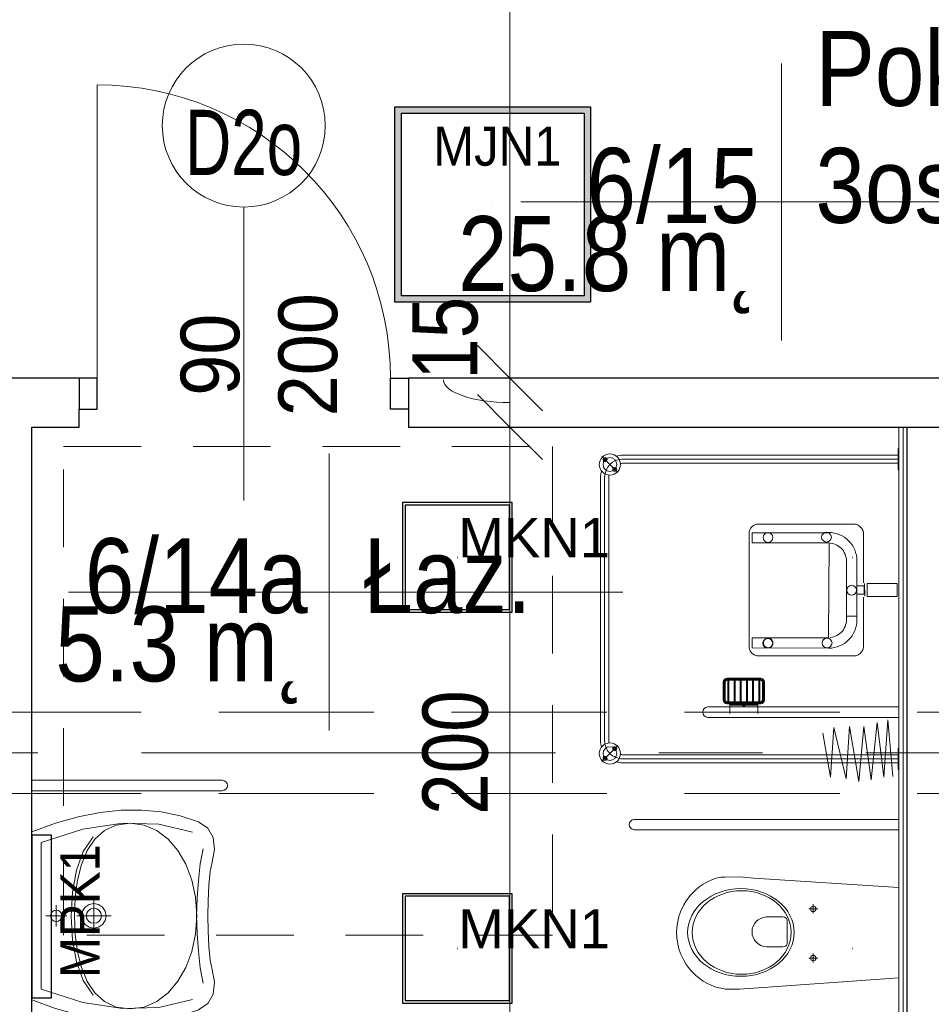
# Model space of a CAD drawing. Header units: centimetres. Extents: x -1631 to 21770, y -8842 to 3590.
# Tile 76 of 142: x -1044 to -765, y 2251 to 2553. Entities that reach past the tile are written whole.
import ezdxf

# ---------------------------------------------------------------- set-up
doc = ezdxf.new("R2010")
doc.units = ezdxf.units.CM
for name, pattern in [('Oś', [222.25, 127, -31.75, 31.75, -31.75]), ('Ponad', [39.688, 23.813, -15.875]), ('Ukryte', [71.438, 47.625, -23.813])]:
    doc.linetypes.add(name, pattern=pattern)
for name, color, linetype, lineweight in [('A-ANNO-DIMS', 211, 'Continuous', 13), ('A-ANNO-DIMS-100', 211, 'Continuous', 13), ('A-ANNO-NOTE', 131, 'Continuous', 9), ('A-AREA-IDEN', 2, 'Continuous', 13), ('A-DETL-GENF', 92, 'Continuous', 9), ('A-DETL-HDLN', 90, 'Ukryte', 9), ('A-DETL-MEDM', 33, 'Continuous', 13), ('A-DOOR', 31, 'Continuous', 13), ('A-FLOR-OVHD', 1, 'Ponad', 9), ('A-WALL', 113, 'Continuous', 13), ('A-WALL-FNSH', 113, 'Continuous', 13), ('P-SANR-FIXT', 6, 'Continuous', 9), ('S-GRID', 1, 'Continuous', 13)]:
    doc.layers.add(name, color=color, linetype=linetype, lineweight=lineweight)
doc.layers.add('E_oprawy', color=12, linetype='Continuous')
doc.styles.add('Arial', font='arial.ttf', dxfattribs={"width": 0.9, "height": 18})
doc.styles.add('Arial Narrow_5', font='ARIALN.TTF', dxfattribs={"height": 20})
doc.styles.add('Arial_1', font='arial.ttf', dxfattribs={"width": 0.7, "height": 20})
doc.styles.add('Arial_11', font='arial.ttf', dxfattribs={"width": 0.85, "height": 23})
doc.dimstyles.new('Diagonal_1_100__0__wewnętrzne', dxfattribs={"dimscale": 30.48, "dimtxt": 20.468619, "dimasz": 0.656168, "dimexe": 0.164042, "dimexo": 0.0625, "dimgap": 0.032808, "dimtad": 1, "dimdec": 0, "dimdsep": 46, "dimtxsty": 'Arial Narrow_5', "dimblk1": 'OBLIQUE', "dimblk2": 'OBLIQUE', "dimsah": 1, "dimcen": 0.09, "dimazin": 0, "dimtfac": 1, "dimtdec": 4, "dimtix": 1, "dimtmove": 0, "dimatfit": 3, "dimfxl": 0, "dimtvp": 1, "dimtolj": 1, "dimtzin": 0, "dimarcsym": 0})
doc.dimstyles.new('Diagonal_1_100__0__wewnętrzne_1', dxfattribs={"dimscale": 30.48, "dimtxt": 20.468619, "dimasz": 0.656168, "dimexe": 0.164042, "dimexo": 0.0625, "dimgap": 0.032808, "dimtad": 1, "dimdec": 0, "dimdsep": 46, "dimtxsty": 'Arial Narrow_5', "dimblk1": 'OBLIQUE', "dimblk2": 'OBLIQUE', "dimsah": 1, "dimcen": 0.09, "dimazin": 0, "dimtfac": 1, "dimtdec": 4, "dimtix": 1, "dimtmove": 1, "dimatfit": 3, "dimfxl": 0, "dimtvp": 1, "dimtolj": 1, "dimtzin": 0, "dimarcsym": 0})

# ---------------------------------------------------------------- blocks, each defined once
blk = doc.blocks.new('DRZWI 1S - automatyczna etykieta - Drzwi 90 _łazienkowe_-2364283-6_piętro IV __13_80 m_ - stan projektowany')
at = {"layer": 'A-DETL-GENF'}
for p, q in [((-50.5, 2), (-45, 2)), ((-50.5, -7.5), (-50.5, 2)), ((-45, 2), (-45, -7.5)), ((45, 2), (50.5, 2)), ((45, -7.5), (45, 2)), ((50.5, 2), (50.5, -7.5)), ((-45, -7.5), (-50.5, -7.5)), ((50.5, -7.5), (45, -7.5))]:
    blk.add_line(p, q, dxfattribs=at)
at = {"layer": 'A-DETL-MEDM', "lineweight": 25}
for p, q in [((-50.5, -7.5), (-50.5, 2)), ((-50.5, 2), (-45, 2)), ((-45, 2), (-45, -7.5)), ((45, 2), (45, -7.5)), ((50.5, 2), (45, 2)), ((50.5, -7.5), (50.5, 2)), ((-45, -7.5), (-50.5, -7.5)), ((45, -7.5), (50.5, -7.5))]:
    blk.add_line(p, q, dxfattribs=at)
at = {"layer": 'A-DOOR'}
blk.add_line((45, -7.5), (45, -97.5), dxfattribs=at)
blk.add_arc((45, -7.5), 90, 180, 270, dxfattribs=at)
blk = doc.blocks.new('miska ustępowa dla N_35_5x54 wisząca koło narożna - Type 1-2357505-6_piętro IV __13_80 m_ - stan projektowany')
at = {"layer": 'P-SANR-FIXT'}
for p, q in [((44.09, 92.2), (44.09, 11)), ((47.21, 92.2), (47.21, 11)), ((-23.38, 80.62), (-32.35, 80.62)), ((-23.38, 79.06), (-32.35, 79.06)), ((-23.38, 56.63), (-23.38, 79.06)), ((-21.82, 56.63), (-21.82, 79.06)), ((7.56, 78.51), (9.56, 78.98)), ((9.56, 78.98), (11.02, 79.17)), ((11.02, 79.17), (12.5, 79.25)), ((12.5, 79.25), (13.98, 79.17)), ((13.98, 79.17), (15.44, 78.98)), ((15.44, 78.98), (17.44, 78.51)), ((-32.35, 77.5), (-23.38, 77.5)), ((-24.94, 56.63), (-24.94, 77.5)), ((1.02, 74.96), (2.75, 76.27)), ((2.75, 76.27), (4.01, 77.03)), ((4.01, 77.03), (6.13, 78.05)), ((6.13, 78.05), (7.56, 78.51)), ((17.44, 78.51), (18.87, 78.05)), ((18.87, 78.05), (20.99, 77.03)), ((20.99, 77.03), (22.25, 76.27)), ((22.25, 76.27), (23.98, 74.96)), ((-1.51, 72.26), (-0.58, 73.39)), ((-0.58, 73.39), (1.02, 74.96)), ((23.98, 74.96), (25.58, 73.39)), ((25.58, 73.39), (26.51, 72.26)), ((-3.69, 68.46), (-3.07, 69.78)), ((-3.07, 69.78), (-2.34, 71.05)), ((-2.34, 71.05), (-1.51, 72.26)), ((26.51, 72.26), (27.34, 71.05)), ((27.34, 71.05), (28.07, 69.78)), ((28.07, 69.78), (28.69, 68.46)), ((-4.57, 65.68), (-4.19, 67.09)), ((-4.19, 67.09), (-3.69, 68.46)), ((28.69, 68.46), (29.19, 67.09)), ((29.19, 67.09), (29.57, 65.68)), ((-4.88, 59.89), (-4.82, 64.32)), ((-4.82, 64.32), (-4.57, 65.68)), ((29.57, 65.68), (29.53, 64.32)), ((29.53, 64.32), (29.58, 59.89)), ((-4.56, 55.56), (-4.88, 59.89)), ((29.58, 59.89), (29.22, 55.56)), ((-1.4, 11), (-4.56, 55.56)), ((29.22, 55.56), (26.4, 11)), ((8.17, 46.6), (8.17, 51.72)), ((17.32, 51.72), (17.32, 46.6)), ((16.4, 45.33), (9.09, 45.33)), ((3.32, 37.31), (6.14, 37.31)), ((4.69, 35.9), (4.69, 38.7)), ((18.43, 37.31), (21.25, 37.31)), ((19.8, 35.9), (19.8, 38.7))]:
    blk.add_line(p, q, dxfattribs=at)
for centre in [(4.69, 37.31), (19.8, 37.31)]:
    blk.add_circle(centre, 0.825, dxfattribs=at)
for centre, radius, start, end in [((45.65, 92.2), 1.56, 0, 180), ((-23.38, 79.06), 1.56, 360, 90), ((-23.38, 79.06), 1.56, 270, 360), ((-30.79, 56.63), 5.85, 254.5618, 0), ((-30.79, 56.63), 7.41, 257.8673, 0), ((-30.79, 56.63), 8.97, 260.0004, 0), ((12.74, 51.5), 4.58, 2.8022, 177.1978), ((9.34, 46.48), 1.17, 174.1101, 257.7661), ((16.15, 46.48), 1.17, 282.2339, 5.8899)]:
    blk.add_arc(centre, radius, start, end, dxfattribs=at)
for centre, major_axis, ratio in [((12.55, 59.51), (0, 16.33), 0.823529), ((12.55, 59.26), (0, 15.16), 0.845174)]:
    blk.add_ellipse(centre, major_axis=major_axis, ratio=ratio, dxfattribs=at)
blk = doc.blocks.new('brodzik natryskowy dla N - Type 1-2359080-6_piętro IV __13_80 m_ - stan projektowany')
at = {"layer": 'P-SANR-FIXT'}
for p, q in [((-35.25, 97.25), (-40.13, 102.13)), ((47.11, 102.55), (-33.8, 102.55)), ((-33.8, 101.3), (47.11, 101.3)), ((47.11, 100.05), (-33.8, 100.05)), ((48.56, 97.25), (53.43, 102.13)), ((-40.55, 11.3), (-40.55, 95.8)), ((-39.3, 11), (-39.3, 95.8)), ((-38.05, 11.3), (-38.05, 95.8)), ((51.36, 11.3), (51.36, 95.8)), ((52.61, 11), (52.61, 96)), ((53.86, 11.3), (53.86, 95.8)), ((-26.61, 11.2), (-26.61, 69.6)), ((-23.41, 69.6), (-23.41, 11.2)), ((-22.41, 63.8), (-22.41, 53.4)), ((-22.11, 63.8), (-22.11, 53.4)), ((-21.81, 63.8), (-21.81, 53.4)), ((-21.81, 63.5), (-15.21, 63.5)), ((-15.71, 64.9), (-21.31, 64.9)), ((-15.71, 64.6), (-21.31, 64.6)), ((-15.71, 64.3), (-21.31, 64.3)), ((-15.21, 53.4), (-15.21, 63.8)), ((-14.91, 53.4), (-14.91, 63.8)), ((-14.61, 53.4), (-14.61, 63.8)), ((-22.41, 62.85), (-25.41, 62.85)), ((-22.81, 62.85), (-22.81, 54.35)), ((-22.61, 62.85), (-22.61, 54.35)), ((-21.81, 63.2), (-15.21, 63.2)), ((-21.81, 61.6), (-15.21, 61.6)), ((-21.81, 61.3), (-15.21, 61.3)), ((-21.81, 59.7), (-15.21, 59.7)), ((-21.81, 59.4), (-15.21, 59.4)), ((-21.81, 57.8), (-15.21, 57.8)), ((-21.81, 57.5), (-15.21, 57.5)), ((-21.81, 55.9), (-15.21, 55.9)), ((-21.81, 55.6), (-15.21, 55.6)), ((-7.74, 54.37), (-7.7, 54.64)), ((-7.7, 54.64), (-7.62, 54.91)), ((-7.62, 54.91), (-7.52, 55.18)), ((-7.52, 55.18), (-7.4, 55.43)), ((-7.4, 55.43), (-7.25, 55.67)), ((-7.25, 55.67), (-7.07, 55.9)), ((-7.07, 55.9), (-6.88, 56.11)), ((-6.88, 56.11), (-6.67, 56.31)), ((-6.67, 56.31), (-6.44, 56.49)), ((-6.44, 56.49), (-6.2, 56.64)), ((-6.2, 56.64), (-5.95, 56.77)), ((-5.95, 56.77), (-5.69, 56.88)), ((-5.69, 56.88), (-5.41, 56.96)), ((-5.41, 56.96), (-5.13, 57.01)), ((-5.29, 56.03), (-5.37, 32.6)), ((-2.15, 56.03), (-5.29, 56.03)), ((-5.13, 57.01), (29.82, 57.01)), ((-2.15, 32.63), (-2.15, 56.03)), ((26.92, 56.03), (30.07, 56.03)), ((26.92, 56.03), (26.92, 32.43)), ((29.82, 57.01), (30.1, 57.01)), ((30.07, 32.63), (30.07, 56.03)), ((30.1, 57.01), (30.38, 56.96)), ((30.38, 56.96), (30.65, 56.89)), ((30.65, 56.89), (30.92, 56.78)), ((30.92, 56.78), (31.17, 56.66)), ((31.17, 56.66), (31.41, 56.51)), ((31.41, 56.51), (31.64, 56.34)), ((31.64, 56.34), (31.85, 56.14)), ((31.85, 56.14), (32.05, 55.93)), ((32.05, 55.93), (32.22, 55.71)), ((32.22, 55.71), (32.38, 55.46)), ((32.38, 55.46), (32.51, 55.21)), ((32.51, 55.21), (32.61, 54.94)), ((32.61, 54.94), (32.69, 54.67)), ((32.69, 54.67), (32.74, 54.38)), ((-22.41, 54.35), (-25.41, 54.35)), ((-21.81, 54), (-15.21, 54)), ((-21.81, 53.7), (-15.21, 53.7)), ((-21.31, 52.9), (-15.71, 52.9)), ((-21.31, 52.6), (-15.71, 52.6)), ((-21.31, 52.3), (-15.71, 52.3)), ((-7.74, 54.09), (-7.74, 54.37)), ((-7.74, 24.55), (-7.74, 54.09)), ((-5.23, 51.29), (-5.21, 51.44)), ((-5.21, 51.44), (-5.18, 51.58)), ((-5.18, 51.58), (-5.13, 51.71)), ((-5.13, 51.71), (-5.07, 51.84)), ((-5.07, 51.84), (-4.99, 51.96)), ((-4.99, 51.96), (-4.91, 52.08)), ((-4.91, 52.08), (-4.81, 52.18)), ((-4.81, 52.18), (-4.71, 52.27)), ((-4.71, 52.27), (-4.6, 52.36)), ((-4.6, 52.36), (-4.48, 52.43)), ((-4.48, 52.43), (-4.35, 52.49)), ((-4.35, 52.49), (-4.21, 52.54)), ((-4.21, 52.54), (-4.07, 52.58)), ((-4.07, 52.58), (-3.93, 52.6)), ((-3.93, 52.6), (-3.78, 52.61)), ((-3.78, 52.61), (-3.63, 52.6)), ((-3.63, 52.6), (-3.48, 52.58)), ((-3.48, 52.58), (-3.34, 52.54)), ((-3.34, 52.54), (-3.21, 52.49)), ((-3.21, 52.49), (-3.08, 52.43)), ((-3.08, 52.43), (-2.96, 52.36)), ((-2.96, 52.36), (-2.85, 52.27)), ((-2.85, 52.27), (-2.74, 52.18)), ((-2.74, 52.18), (-2.65, 52.08)), ((-2.65, 52.08), (-2.56, 51.96)), ((-2.56, 51.96), (-2.49, 51.84)), ((-2.49, 51.84), (-2.43, 51.71)), ((-2.43, 51.71), (-2.38, 51.58)), ((-2.38, 51.58), (-2.34, 51.44)), ((-2.34, 51.44), (-2.32, 51.29)), ((32.74, 54.38), (32.74, 24.86)), ((-5.24, 51.15), (-5.23, 51.29)), ((-5.23, 51), (-5.24, 51.15)), ((-5.21, 50.85), (-5.23, 51)), ((-5.18, 50.71), (-5.21, 50.85)), ((-5.13, 50.58), (-5.18, 50.71)), ((-5.07, 50.45), (-5.13, 50.58)), ((-4.99, 50.33), (-5.07, 50.45)), ((-4.91, 50.21), (-4.99, 50.33)), ((-4.81, 50.11), (-4.91, 50.21)), ((-4.71, 50.02), (-4.81, 50.11)), ((-4.6, 49.93), (-4.71, 50.02)), ((-4.48, 49.86), (-4.6, 49.93)), ((-4.35, 49.8), (-4.48, 49.86)), ((-4.21, 49.75), (-4.35, 49.8)), ((-4.07, 49.71), (-4.21, 49.75)), ((-3.93, 49.69), (-4.07, 49.71)), ((-3.78, 49.68), (-3.93, 49.69)), ((-3.48, 49.71), (-3.63, 49.69)), ((-3.34, 49.75), (-3.48, 49.71)), ((-3.21, 49.8), (-3.34, 49.75)), ((-3.08, 49.86), (-3.21, 49.8)), ((-2.96, 49.93), (-3.08, 49.86)), ((-2.85, 50.02), (-2.96, 49.93)), ((-2.74, 50.11), (-2.85, 50.02)), ((-2.65, 50.21), (-2.74, 50.11)), ((-2.56, 50.33), (-2.65, 50.21)), ((-2.49, 50.45), (-2.56, 50.33)), ((-2.43, 50.58), (-2.49, 50.45)), ((-2.38, 50.71), (-2.43, 50.58)), ((-2.34, 50.85), (-2.38, 50.71)), ((-2.32, 51), (-2.34, 50.85)), ((-2.32, 51.29), (-2.31, 51.15)), ((-2.31, 51.15), (-2.32, 51)), ((-44.99, 32.02), (-31.46, 34.32)), ((-45.5, 27.16), (-29.67, 31)), ((-29.67, 31), (-44.99, 32.02)), ((-5.37, 32.6), (-5.32, 31.71)), ((-5.32, 31.71), (-5.19, 30.85)), ((-5.19, 30.85), (-4.98, 30.01)), ((26.92, 32.43), (-2.15, 32.63)), ((-2.03, 31.55), (-2.11, 32.1)), ((-1.89, 31.01), (-2.03, 31.55)), ((-1.71, 30.51), (-1.89, 31.01)), ((-1.47, 30.02), (-1.71, 30.51)), ((26.24, 30.02), (26.48, 30.51)), ((26.48, 30.51), (26.66, 31.01)), ((26.66, 31.01), (26.8, 31.55)), ((26.8, 31.55), (26.88, 32.1)), ((29.97, 30.85), (29.75, 30.01)), ((30.1, 31.71), (29.97, 30.85)), ((30.15, 32.6), (30.1, 31.71)), ((-4.98, 30.01), (-4.68, 29.22)), ((-4.68, 29.22), (-4.32, 28.45)), ((-4.32, 28.45), (-3.88, 27.74)), ((-3.88, 27.74), (-3.38, 27.07)), ((-1.19, 29.56), (-1.47, 30.02)), ((-0.87, 29.14), (-1.19, 29.56)), ((-0.51, 28.74), (-0.87, 29.14)), ((-0.12, 28.38), (-0.51, 28.74)), ((0.31, 28.06), (-0.12, 28.38)), ((0.76, 27.79), (0.31, 28.06)), ((1.25, 27.55), (0.76, 27.79)), ((1.76, 27.36), (1.25, 27.55)), ((2.29, 27.23), (1.76, 27.36)), ((2.84, 27.14), (2.29, 27.23)), ((21.94, 27.14), (22.49, 27.23)), ((22.49, 27.23), (23.02, 27.36)), ((23.02, 27.36), (23.53, 27.55)), ((23.53, 27.55), (24.01, 27.79)), ((24.01, 27.79), (24.47, 28.06)), ((24.47, 28.06), (24.89, 28.38)), ((24.89, 28.38), (25.29, 28.74)), ((25.29, 28.74), (25.65, 29.14)), ((25.65, 29.14), (25.96, 29.56)), ((25.96, 29.56), (26.24, 30.02)), ((28.66, 27.74), (28.16, 27.07)), ((29.09, 28.45), (28.66, 27.74)), ((29.46, 29.22), (29.09, 28.45)), ((29.75, 30.01), (29.46, 29.22)), ((-46.26, 23.33), (-29.41, 26.14)), ((-29.41, 26.14), (-45.5, 27.16)), ((-7.7, 24.28), (-7.74, 24.55)), ((-7.62, 24.01), (-7.7, 24.28)), ((-3.38, 27.07), (-2.82, 26.45)), ((-2.82, 26.45), (-2.2, 25.89)), ((-2.2, 25.89), (-1.53, 25.38)), ((-1.53, 25.38), (-0.81, 24.95)), ((-0.81, 24.95), (-0.05, 24.58)), ((-0.05, 24.58), (0.75, 24.29)), ((0.75, 24.29), (1.58, 24.07)), ((3.4, 27.11), (2.84, 27.14)), ((4.41, 27.12), (3.4, 27.11)), ((3.78, 27.12), (21.37, 27.12)), ((4.41, 23.89), (4.41, 27.12)), ((21.37, 27.12), (21.94, 27.14)), ((24.03, 24.29), (23.2, 24.07)), ((24.83, 24.58), (24.03, 24.29)), ((25.59, 24.95), (24.83, 24.58)), ((26.31, 25.38), (25.59, 24.95)), ((26.98, 25.89), (26.31, 25.38)), ((27.59, 26.45), (26.98, 25.89)), ((28.16, 27.07), (27.59, 26.45)), ((32.68, 24.31), (32.6, 24.04)), ((32.74, 24.58), (32.68, 24.31)), ((32.74, 24.86), (32.74, 24.58)), ((-29.41, 21.8), (-46.26, 23.33)), ((-45.75, 19.5), (-29.41, 21.8)), ((-7.51, 23.75), (-7.62, 24.01)), ((-7.38, 23.5), (-7.51, 23.75)), ((-7.23, 23.25), (-7.38, 23.5)), ((-7.05, 23.02), (-7.23, 23.25)), ((-6.85, 22.81), (-7.05, 23.02)), ((-6.64, 22.61), (-6.85, 22.81)), ((-6.41, 22.43), (-6.64, 22.61)), ((-6.17, 22.27), (-6.41, 22.43)), ((-5.92, 22.14), (-6.17, 22.27)), ((-5.66, 22.03), (-5.92, 22.14)), ((-5.39, 21.95), (-5.66, 22.03)), ((-5.12, 21.9), (-5.39, 21.95)), ((-4.84, 21.88), (-5.12, 21.9)), ((10.32, 21.88), (-4.84, 21.88)), ((1.58, 24.07), (2.44, 23.94)), ((2.44, 23.94), (4.41, 23.89)), ((22.33, 23.94), (3.78, 23.89)), ((14.44, 21.54), (10.55, 21.51)), ((11.19, 23.94), (13.8, 23.94)), ((11.19, 21.67), (11.19, 23.94)), ((13.8, 21.67), (11.19, 21.67)), ((13.8, 23.94), (13.8, 21.67)), ((30.14, 21.88), (14.73, 21.88)), ((23.2, 24.07), (22.33, 23.94)), ((30.36, 21.95), (30.1, 21.9)), ((30.62, 22.03), (30.14, 21.88)), ((30.87, 22.14), (30.62, 22.03)), ((31.12, 22.28), (30.87, 22.14)), ((31.36, 22.44), (31.12, 22.28)), ((31.59, 22.62), (31.36, 22.44)), ((31.81, 22.82), (31.59, 22.62)), ((32.01, 23.04), (31.81, 22.82)), ((32.19, 23.27), (32.01, 23.04)), ((32.35, 23.52), (32.19, 23.27)), ((32.49, 23.77), (32.35, 23.52)), ((32.6, 24.04), (32.49, 23.77)), ((-28.14, 17.71), (-45.75, 19.5)), ((10.54, 20.79), (14.45, 20.79)), ((10.54, 11.52), (10.54, 20.79)), ((14.45, 11.52), (14.45, 20.79)), ((-44.99, 15.67), (-28.14, 17.71)), ((-27.37, 14.39), (-44.99, 15.67)), ((-44.73, 12.86), (-27.37, 14.39)), ((-42.55, 11.3), (-42.55, 11)), ((-36.05, 11.3), (-42.55, 11.3)), ((-36.05, 11), (-36.05, 11.3)), ((14.45, 11.52), (10.54, 11.52)), ((49.36, 11.3), (49.36, 11)), ((55.86, 11.3), (49.36, 11.3)), ((55.86, 11), (55.86, 11.3))]:
    blk.add_line(p, q, dxfattribs=at)
for centre, radius in [((-37.69, 99.69), 3.25), ((51, 99.69), 3.25), ((-39.18, 101.17), 0.62), ((-37.69, 99.69), 2.1), ((-39.18, 101.17), 0.32), ((51, 99.69), 2.1), ((52.48, 101.17), 0.62), ((52.48, 101.17), 0.32), ((-36.21, 98.2), 0.62), ((-36.21, 98.2), 0.32), ((49.51, 98.2), 0.62), ((49.51, 98.2), 0.32), ((-3.85, 51.24), 1.5), ((28.59, 51.18), 1.5), ((-3.77, 33.05), 1.5), ((28.71, 33.24), 1.5), ((12.42, 25.5), 1.5)]:
    blk.add_circle(centre, radius, dxfattribs=at)
for centre, radius, start, end in [((-33.8, 95.8), 5.5, 90, 180), ((-33.8, 95.8), 6.75, 90, 106.4965), ((-33.8, 95.8), 4.25, 90, 98.8511), ((47.11, 95.8), 6.75, 73.5035, 90), ((47.11, 95.8), 5.5, 0, 90), ((47.11, 95.8), 4.25, 81.1489, 90), ((-33.8, 95.8), 6.75, 163.5035, 180), ((47.11, 95.8), 6.75, 0, 16.4965), ((-33.8, 95.8), 4.25, 171.1489, 180), ((47.11, 95.8), 4.25, 0, 8.8511), ((-25.01, 69.6), 1.6, 0, 180), ((-21.31, 63.8), 1.1, 90, 180), ((-21.31, 63.8), 0.8, 90, 180), ((-21.31, 63.8), 0.5, 90, 180), ((-15.71, 63.8), 1.1, 0, 90), ((-15.71, 63.8), 0.8, 0, 90), ((-15.71, 63.8), 0.5, 0, 90), ((-21.31, 53.4), 1.1, 180, 270), ((-21.31, 53.4), 0.8, 180, 270), ((-21.31, 53.4), 0.5, 180, 270), ((-15.71, 53.4), 0.5, 270, 0), ((-15.71, 53.4), 0.8, 270, 0), ((-15.71, 53.4), 1.1, 270, 0)]:
    blk.add_arc(centre, radius, start, end, dxfattribs=at)
blk.add_ellipse((-23.14, 58.6), major_axis=(0, 0.325), ratio=0.224951, dxfattribs=at)
blk = doc.blocks.new('umywalka dla N_65x56 koło - Type 1-2359175-6_piętro IV __13_80 m_ - stan projektowany')
at = {"layer": 'P-SANR-FIXT'}
for p, q in [((-29.1, -65.9), (-29.1, -7.5)), ((-25.9, -65.9), (-25.9, -7.5)), ((-15.89, -14.7), (-13.31, -7.5)), ((38.31, -7.5), (40.89, -14.7)), ((50.9, -65.9), (50.9, -7.5)), ((54.1, -7.5), (54.1, -65.9)), ((-14.09, -23.15), (-10.01, -10.3)), ((-10.01, -10.3), (12.5, -10.3)), ((12.5, -10.3), (35.01, -10.3)), ((12.5, -18.23), (12.5, -11.72)), ((35.01, -10.3), (39.09, -23.15)), ((-17.85, -21.67), (-15.89, -14.7)), ((15.75, -14.98), (9.25, -14.98)), ((10.89, -14.3), (10.75, -14.98)), ((10.75, -14.98), (10.89, -15.66)), ((11.26, -13.74), (10.89, -14.3)), ((11.82, -13.36), (11.26, -13.74)), ((12.5, -13.22), (11.82, -13.36)), ((13.18, -13.36), (12.5, -13.22)), ((13.74, -13.74), (13.18, -13.36)), ((14.11, -14.3), (13.74, -13.74)), ((14.25, -14.98), (14.11, -14.3)), ((14.11, -15.66), (14.25, -14.98)), ((40.89, -14.7), (42.85, -21.67)), ((10.89, -15.66), (11.26, -16.21)), ((11.26, -16.21), (11.82, -16.59)), ((11.82, -16.59), (12.5, -16.73)), ((12.5, -16.73), (13.18, -16.59)), ((13.18, -16.59), (13.74, -16.21)), ((13.74, -16.21), (14.11, -15.66)), ((-1.64, -21.13), (-7.38, -23.21)), ((5.06, -19.92), (-1.64, -21.13)), ((1.45, -21.46), (6.76, -20.76)), ((12.43, -19.54), (5.06, -19.92)), ((6.76, -20.76), (12.43, -20.54)), ((19.81, -19.92), (12.43, -19.54)), ((12.43, -20.54), (18.1, -20.76)), ((18.1, -20.76), (23.42, -21.46)), ((26.51, -21.13), (19.81, -19.92)), ((32.25, -23.21), (26.51, -21.13)), ((-19.18, -28.39), (-17.85, -21.67)), ((-15.95, -35.24), (-14.09, -23.15)), ((-7.38, -23.21), (-11.89, -26.24)), ((-7.63, -24.42), (-3.39, -22.67)), ((-3.39, -22.67), (1.45, -21.46)), ((9.85, -23.86), (9.04, -25.06)), ((11.04, -23.06), (9.85, -23.86)), ((12.5, -22.76), (11.04, -23.06)), ((12.5, -31.76), (12.5, -21.26)), ((13.96, -23.06), (12.5, -22.76)), ((15.15, -23.86), (13.96, -23.06)), ((15.96, -25.06), (15.15, -23.86)), ((23.42, -21.46), (28.26, -22.67)), ((28.26, -22.67), (32.5, -24.42)), ((36.76, -26.24), (32.25, -23.21)), ((39.09, -23.15), (40.95, -35.24)), ((42.85, -21.67), (44.18, -28.39)), ((-13.8, -29.72), (-11.14, -26.76)), ((-11.14, -26.76), (-7.63, -24.42)), ((7.16, -26.51), (17.84, -26.51)), ((9.04, -25.06), (8.75, -26.51)), ((8.75, -26.51), (9.04, -27.97)), ((10.38, -25.62), (10.2, -26.51)), ((10.2, -26.51), (10.38, -27.41)), ((10.87, -24.89), (10.38, -25.62)), ((11.61, -24.39), (10.87, -24.89)), ((12.5, -24.21), (11.61, -24.39)), ((13.39, -24.39), (12.5, -24.21)), ((14.13, -24.89), (13.39, -24.39)), ((14.62, -25.62), (14.13, -24.89)), ((14.8, -26.51), (14.62, -25.62)), ((14.62, -27.41), (14.8, -26.51)), ((16.25, -26.51), (15.96, -25.06)), ((15.96, -27.97), (16.25, -26.51)), ((32.5, -24.42), (36.01, -26.76)), ((36.01, -26.76), (38.67, -29.72)), ((-19.89, -34.88), (-19.18, -28.39)), ((-15.49, -33.33), (-13.8, -29.72)), ((9.04, -27.97), (9.85, -29.16)), ((9.85, -29.16), (11.04, -29.97)), ((10.38, -27.41), (10.87, -28.14)), ((10.87, -28.14), (11.61, -28.63)), ((11.04, -29.97), (12.5, -30.26)), ((11.61, -28.63), (12.5, -28.81)), ((12.5, -28.81), (13.39, -28.63)), ((12.5, -30.26), (13.96, -29.97)), ((13.39, -28.63), (14.13, -28.14)), ((13.96, -29.97), (15.15, -29.16)), ((14.13, -28.14), (14.62, -27.41)), ((15.15, -29.16), (15.96, -27.97)), ((38.67, -29.72), (40.36, -33.33)), ((44.18, -28.39), (44.89, -34.88)), ((-19.97, -41.14), (-19.89, -34.88)), ((-16.08, -37.64), (-15.49, -33.33)), ((-15.64, -46.48), (-15.95, -35.24)), ((40.36, -33.33), (40.95, -37.64)), ((40.95, -35.24), (40.64, -46.48)), ((44.89, -34.88), (44.97, -41.14)), ((-15.49, -41.92), (-16.08, -37.64)), ((40.95, -37.64), (40.36, -41.92)), ((-19.42, -47.19), (-19.97, -41.14)), ((-13.79, -45.83), (-15.49, -41.92)), ((40.36, -41.92), (38.68, -45.83)), ((44.97, -41.14), (44.42, -47.19)), ((-18.22, -53.01), (-19.42, -47.19)), ((-13.17, -56.78), (-15.64, -46.48)), ((-11.11, -49.31), (-13.79, -45.83)), ((38.68, -45.83), (36.03, -49.31)), ((40.64, -46.48), (38.17, -56.78)), ((44.42, -47.19), (43.22, -53.01)), ((-7.59, -52.29), (-11.11, -49.31)), ((36.03, -49.31), (32.54, -52.29)), ((-16.38, -58.62), (-18.22, -53.01)), ((-3.33, -54.72), (-7.59, -52.29)), ((32.54, -52.29), (28.31, -54.72)), ((43.22, -53.01), (41.38, -58.62)), ((1.52, -56.54), (-3.33, -54.72)), ((6.84, -57.67), (1.52, -56.54)), ((23.49, -56.54), (18.18, -57.67)), ((28.31, -54.72), (23.49, -56.54)), ((-14.43, -61.47), (-16.38, -58.62)), ((-8.14, -60.01), (-3.44, -59.13)), ((-3.44, -59.13), (1.64, -58.58)), ((1.64, -58.58), (6.99, -58.24)), ((12.52, -58.06), (6.84, -57.67)), ((6.99, -58.24), (12.48, -58.02)), ((12.48, -58.02), (17.98, -58.24)), ((18.18, -57.67), (12.52, -58.06)), ((17.98, -58.24), (23.33, -58.58)), ((23.33, -58.58), (28.41, -59.13)), ((28.41, -59.13), (33.11, -60.01)), ((41.38, -58.62), (39.43, -61.47)), ((-11.49, -63.08), (-14.43, -61.47)), ((-7.9, -63.51), (-11.49, -63.08)), ((-3.96, -62.78), (-7.9, -63.51)), ((-1.14, -62.22), (-3.96, -62.78)), ((3.08, -61.79), (-1.14, -62.22)), ((7.9, -61.54), (3.08, -61.79)), ((12.5, -61.51), (7.9, -61.54)), ((17.1, -61.54), (12.5, -61.51)), ((21.92, -61.79), (17.1, -61.54)), ((26.14, -62.22), (21.92, -61.79)), ((28.96, -62.78), (26.14, -62.22)), ((32.9, -63.51), (28.96, -62.78)), ((36.49, -63.08), (32.9, -63.51)), ((39.43, -61.47), (36.49, -63.08))]:
    blk.add_line(p, q, dxfattribs=at)
for centre in [(-27.5, -65.9), (52.5, -65.9)]:
    blk.add_arc(centre, 1.6, 180, 0, dxfattribs=at)
blk = doc.blocks.new('DIMBLOCK47-6_piętro IV __13_80 m_ - stan projektowany')
at = {"layer": 'A-ANNO-DIMS-100', "transparency": 16777216}
for p, q in [((-893.96, 2428.33), (-903.96, 2438.33)), ((-898.96, 2428.33), (-888.96, 2428.33)), ((-893.96, 2428.33), (-898.96, 2428.33)), ((-893.96, 2228.33), (-893.96, 2428.33)), ((-893.96, 2428.33), (-883.96, 2418.33)), ((-893.96, 2228.33), (-903.96, 2238.33)), ((-898.96, 2228.33), (-888.96, 2228.33)), ((-893.96, 2228.33), (-898.96, 2228.33)), ((-893.96, 2228.33), (-883.96, 2218.33))]:
    blk.add_line(p, q, dxfattribs=at)
at = {"layer": 'A-ANNO-DIMS-100', "color": 0, "transparency": 16777216, "insert": (-920.81, 2309.32), "char_height": 20, "width": 45.6158, "attachment_point": 1, "rotation": 90, "line_spacing_factor": 0.974696, "style": 'Arial Narrow_5'}
blk.add_mtext('200', dxfattribs=at)
blk = doc.blocks.new('_Oblique')
at = {"color": 0, "linetype": 'ByBlock', "lineweight": -2}
blk.add_line((-0.5, -0.5), (0.5, 0.5), dxfattribs=at)
blk = doc.blocks.new('DIMBLOCK171-6_piętro IV __13_80 m_ - stan projektowany')
at = {"layer": 'A-ANNO-DIMS-100', "transparency": 16777216}
for p, q in [((-893.96, 2443.33), (-903.96, 2453.33)), ((-898.96, 2443.33), (-888.96, 2443.33)), ((-893.96, 2443.33), (-898.96, 2443.33)), ((-893.96, 2428.33), (-893.96, 2443.33)), ((-893.96, 2443.33), (-883.96, 2433.33)), ((-893.96, 2428.33), (-903.96, 2438.33)), ((-898.96, 2428.33), (-888.96, 2428.33)), ((-893.96, 2428.33), (-898.96, 2428.33)), ((-893.96, 2428.33), (-883.96, 2418.33))]:
    blk.add_line(p, q, dxfattribs=at)
blk.add_ellipse((-893.96, 2442.82), major_axis=(20.38, 0), ratio=0.343262, start_param=3.141593, end_param=4.712389, dxfattribs=at)
at = {"layer": 'A-ANNO-DIMS-100', "color": 0, "transparency": 16777216, "insert": (-923.94, 2442.82), "char_height": 20, "width": 30.4105, "attachment_point": 1, "rotation": 90, "line_spacing_factor": 0.974696, "style": 'Arial Narrow_5'}
blk.add_mtext('15', dxfattribs=at)
blk = doc.blocks.new('DIMBLOCK172-6_piętro IV __13_80 m_ - stan projektowany')
at = {"layer": 'A-ANNO-DIMS-100', "transparency": 16777216}
for p, q in [((-893.96, 2798.33), (-903.96, 2808.33)), ((-898.96, 2798.33), (-888.96, 2798.33)), ((-893.96, 2798.33), (-898.96, 2798.33)), ((-893.96, 2443.33), (-893.96, 2798.33)), ((-893.96, 2798.33), (-883.96, 2788.33)), ((-893.96, 2443.33), (-903.96, 2453.33)), ((-898.96, 2443.33), (-888.96, 2443.33)), ((-893.96, 2443.33), (-898.96, 2443.33)), ((-893.96, 2443.33), (-883.96, 2433.33))]:
    blk.add_line(p, q, dxfattribs=at)
at = {"layer": 'A-ANNO-DIMS-100', "color": 0, "transparency": 16777216, "insert": (-920.81, 2601.82), "char_height": 20, "width": 45.6158, "attachment_point": 1, "rotation": 90, "line_spacing_factor": 0.974696, "style": 'Arial Narrow_5'}
blk.add_mtext('355', dxfattribs=at)
blk = doc.blocks.new('METKA_POMIESZCZENIA2 - Rozbudowana - bez ramki-2396678-6_piętro IV __13_80 m_ - stan projektowany')
at = {"layer": 'A-AREA-IDEN'}
for p, q in [((0, 0.425), (0, 0)), ((0.0976, 0), (-0.8, 0)), ((-0.8, 0), (0.9, 0)), ((0, 0), (0, -0.425))]:
    blk.add_line(p, q, dxfattribs=at)
blk = doc.blocks.new('MPK1')
at = {"layer": 'E_oprawy', "linetype": 'ByBlock'}
blk.add_lwpolyline([(0, 6), (0, 0), (50, 0), (50, 6)], close=True, dxfattribs=at)
at = {"layer": 'E_oprawy'}
blk.add_circle((25, 0), 0.00001, dxfattribs=at)
at = {"layer": 'E_oprawy', "color": 4, "style": 'Arial', "width": 0.9}
blk.add_text('MPK1', height=12, rotation=180, dxfattribs=at).set_placement((43.89, 20.74))
blk = doc.blocks.new('MJN1')
at = {"layer": 'E_oprawy', "linetype": 'ByBlock'}
h = blk.add_hatch(color=256, dxfattribs=at)
h.paths.add_polyline_path([(-30, -30), (-30, 30), (30, 30), (30, -30)])
h.paths.add_polyline_path([(-28, -28), (-28, 28), (28, 28), (28, -28)], flags=16)
for points in [[(-30, -30), (-30, 30), (30, 30), (30, -30)], [(-28, -28), (-28, 28), (28, 28), (28, -28)]]:
    blk.add_lwpolyline(points, close=True, dxfattribs=at)
blk.add_circle((0, 0), 0.0000001, dxfattribs=at)
at = {"layer": 'E_oprawy', "color": 4, "style": 'Arial', "width": 0.9}
blk.add_text('MJN1', height=12, dxfattribs=at).set_placement((-18.29, 11.9))
blk = doc.blocks.new('MKN1')
at = {"layer": 'E_oprawy', "linetype": 'ByBlock'}
for points in [[(9572.75, 390.73), (9572.75, 357.13), (9606.35, 357.13), (9606.35, 390.73)], [(9573.55, 389.92), (9573.55, 357.92), (9605.55, 357.92), (9605.55, 389.92)]]:
    blk.add_lwpolyline(points, close=True, dxfattribs=at)
for centre in [(9589.55, 373.92), (9710.84, 373.92)]:
    blk.add_circle(centre, 0.01, dxfattribs=at)
at = {"layer": 'E_oprawy', "color": 4, "linetype": 'ByBlock', "insert": (9589.85, 385.97), "char_height": 0.2, "width": 42.2965, "attachment_point": 1}
blk.add_mtext('{\\fArial|b0|i0|c0|p0;\\H60x;MKN1}', dxfattribs=at)

msp = doc.modelspace()

# ---------------------------------------------------------------- linework, layer by layer
at = {"layer": 'A-ANNO-NOTE', "lineweight": 13}
msp.add_line((-975.62, 2405.83), (-975.62, 2495.83), dxfattribs=at)
msp.add_line((-975.62, 2405.83), (-975.62, 2495.83), dxfattribs=at)
msp.add_circle((-975.62, 2520.83), 25, dxfattribs=at)
at = {"layer": 'A-DETL-HDLN'}
for p, q in [((-1197.62, 2340.83), (1172.38, 2340.83)), ((-1197.62, 2315.83), (1172.38, 2315.83))]:
    msp.add_line(p, q, dxfattribs=at)
at = {"layer": 'A-FLOR-OVHD'}
for p, q in [((-1030.89, 2422.38), (-880.89, 2422.38)), ((-1030.89, 2272.38), (-1030.89, 2422.38)), ((-880.89, 2422.38), (-880.89, 2272.38)), ((-880.89, 2272.38), (-1030.89, 2272.38))]:
    msp.add_line(p, q, dxfattribs=at)
at = {"layer": 'A-WALL', "color": 7, "lineweight": 25}
for p, q in [((-1026.12, 2443.33), (-1055.62, 2443.33)), ((-752.62, 2443.33), (-925.12, 2443.33)), ((-1026.12, 2428.33), (-1026.12, 2433.83)), ((-925.12, 2433.83), (-925.12, 2428.33)), ((-1040.62, 2228.33), (-1040.62, 2428.33)), ((-1040.62, 2428.33), (-1026.12, 2428.33)), ((-925.12, 2428.33), (-752.62, 2428.33)), ((-772.12, 2228.33), (-772.12, 2428.33))]:
    msp.add_line(p, q, dxfattribs=at)
at = {"layer": 'A-WALL'}
msp.add_line((-773.37, 2228.33), (-773.37, 2428.33), dxfattribs=at)
at = {"layer": 'A-WALL-FNSH', "color": 250, "lineweight": 9}
msp.add_line((-774.62, 2428.33), (-774.62, 2228.33), dxfattribs=at)
at = {"layer": 'S-GRID', "linetype": 'Oś'}
msp.add_line((1342.46, 2328.33), (-1368.76, 2328.33), dxfattribs=at)

# ---------------------------------------------------------------- block references
at = {"layer": 'A-AREA-IDEN', "xscale": 99.99999999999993, "yscale": 99.99999999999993, "zscale": 99.99999999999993}
for p in [(-810.67, 2497.43), (-949.39, 2377.67)]:
    msp.add_blockref('METKA_POMIESZCZENIA2 - Rozbudowana - bez ramki-2396678-6_piętro IV __13_80 m_ - stan projektowany', p, dxfattribs=at)
at = {"layer": 'A-DOOR', "rotation": 180}
msp.add_blockref('DRZWI 1S - automatyczna etykieta - Drzwi 90 _łazienkowe_-2364283-6_piętro IV __13_80 m_ - stan projektowany', (-975.62, 2435.83), dxfattribs=at)
at = {"layer": 'E_oprawy'}
msp.add_blockref('MJN1', (-899.24, 2496.62), dxfattribs=at)
at = {"layer": 'E_oprawy', "linetype": 'ByBlock'}
for p in [(-10499.67, 2014.4), (-10499.67, 1894.4)]:
    msp.add_blockref('MKN1', p, dxfattribs=at)
at = {"layer": 'E_oprawy', "rotation": 270.0000000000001}
msp.add_blockref('MPK1', (-1040.62, 2303.13), dxfattribs=at)
at = {"layer": 'P-SANR-FIXT'}
for name, p, rotation in [('brodzik natryskowy dla N - Type 1-2359080-6_piętro IV __13_80 m_ - stan projektowany', (-763.62, 2365.83), 90.0000000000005), ('umywalka dla N_65x56 koło - Type 1-2359175-6_piętro IV __13_80 m_ - stan projektowany', (-1048.12, 2265.83), 90.00000000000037), ('miska ustępowa dla N_35_5x54 wisząca koło narożna - Type 1-2357505-6_piętro IV __13_80 m_ - stan projektowany', (-763.62, 2260.67), 90.0000000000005)]:
    msp.add_blockref(name, p, dxfattribs=dict(at, rotation=rotation))

# ---------------------------------------------------------------- texts
at = {"layer": 'A-ANNO-NOTE', "lineweight": 211, "insert": (-975.65, 2515.53), "char_height": 20, "width": 37.03, "attachment_point": 5, "line_spacing_factor": 0.936439, "style": 'Arial_1'}
msp.add_mtext('\\pxqc,t4.445,8.89,13.335,17.78,22.225,26.67,31.115,35.56,40.005,44.45,48.895,53.34,57.785,62.23,66.675,71.12,75.565,80.01,84.455,88.9,93.345,97.79,102.235,106.68,111.125,115.57,120.015,124.46,128.905,133.35,137.795,142.24;{D2o}', dxfattribs=at)
at = {"layer": 'A-ANNO-NOTE', "lineweight": 211, "char_height": 18, "attachment_point": 5, "rotation": 90, "line_spacing_factor": 0.936439, "style": 'Arial'}
for s, insert, width in [('\\pxqc,t6.35,12.7,19.05,25.4,31.75,38.1,44.45,50.8,57.15,63.5,69.85,76.2,82.55,88.9,95.25,101.6,107.95,114.3,120.65,127,133.35,139.7,146.05,152.4,158.75,165.1,171.45,177.8,184.15,190.5,196.85,203.2;{200}', (-955.86, 2450.52), 38.07), ('\\pxqc,t6.35,12.7,19.05,25.4,31.75,38.1,44.45,50.8,57.15,63.5,69.85,76.2,82.55,88.9,95.25,101.6,107.95,114.3,120.65,127,133.35,139.7,146.05,152.4,158.75,165.1,171.45,177.8,184.15,190.5,196.85,203.2;{200}', (-955.86, 2450.52), 38.07), ('\\pxqc,t6.35,12.7,19.05,25.4,31.75,38.1,44.45,50.8,57.15,63.5,69.85,76.2,82.55,88.9,95.25,101.6,107.95,114.3,120.65,127,133.35,139.7,146.05,152.4,158.75,165.1,171.45,177.8,184.15,190.5,196.85,203.2;{90}', (-985.86, 2450.52), 25.65)]:
    msp.add_mtext(s, dxfattribs=dict(at, insert=insert, width=width))
at = {"layer": 'A-AREA-IDEN', "char_height": 23, "line_spacing_factor": 0.936439, "style": 'Arial_11'}
for s, insert, width, attachment_point in [('\\pt84.99995,169.9999,255.00008,340.00003,424.99998,509.99993,595.00011,680.00006,765.00001,849.99996,934.99991,1020.00009,1105.00004,1189.99999,1274.99994,1359.99989,1445.00007,1530.00002,1614.99997,1699.99992,1785.0001,1870.00005,1955,2039.99995,2124.9999,2210.00008,2295.00003,2379.99998,2464.99993,2550.00011,2635.00006,2720.00001;Pok. łóżkowy\\P3os.', (-800.24, 2490.65), 156.91, 7), ('\\pxqr,t3.69565,7.3913,11.08696,14.78261,18.47826,22.17391,25.86957,29.56522,33.26087,36.95652,40.65217,44.34783,48.04348,51.73913,55.43478,59.13043,62.82609,66.52174,70.21739,73.91304,77.6087,81.30435,85,88.69565,92.3913,96.08696,99.78261,103.47826,107.17391,110.86957,114.56522,118.26087;{6/15}', (-817.32, 2490.65), 52.87, 9), ('\\pt84.99995,169.9999,255.00008,340.00003,424.99998,509.99993,595.00011,680.00006,765.00001,849.99996,934.99991,1020.00009,1105.00004,1189.99999,1274.99994,1359.99989,1445.00007,1530.00002,1614.99997,1699.99992,1785.0001,1870.00005,1955,2039.99995,2124.9999,2210.00008,2295.00003,2379.99998,2464.99993,2550.00011,2635.00006,2720.00001;25.8 m˛', (-817.32, 2493.04), 91.63, 3), ('\\pt84.99995,169.9999,255.00008,340.00003,424.99998,509.99993,595.00011,680.00006,765.00001,849.99996,934.99991,1020.00009,1105.00004,1189.99999,1274.99994,1359.99989,1445.00007,1530.00002,1614.99997,1699.99992,1785.0001,1870.00005,1955,2039.99995,2124.9999,2210.00008,2295.00003,2379.99998,2464.99993,2550.00011,2635.00006,2720.00001;Łaz.', (-938.96, 2370.89), 51.765, 7), ('\\pxqr,t3.69565,7.3913,11.08696,14.78261,18.47826,22.17391,25.86957,29.56522,33.26087,36.95652,40.65217,44.34783,48.04348,51.73913,55.43478,59.13043,62.82609,66.52174,70.21739,73.91304,77.6087,81.30435,85,88.69565,92.3913,96.08696,99.78261,103.47826,107.17391,110.86957,114.56522,118.26087;{6/14a}', (-956.05, 2370.89), 68, 9), ('\\pt84.99995,169.9999,255.00008,340.00003,424.99998,509.99993,595.00011,680.00006,765.00001,849.99996,934.99991,1020.00009,1105.00004,1189.99999,1274.99994,1359.99989,1445.00007,1530.00002,1614.99997,1699.99992,1785.0001,1870.00005,1955,2039.99995,2124.9999,2210.00008,2295.00003,2379.99998,2464.99993,2550.00011,2635.00006,2720.00001;5.3 m˛', (-956.05, 2373.28), 76.5, 3)]:
    msp.add_mtext(s, dxfattribs=dict(at, insert=insert, width=width, attachment_point=attachment_point))

# ---------------------------------------------------------------- dimensions: what is measured, and where the dimension line sits
at = {"layer": 'A-ANNO-DIMS'}
for base, p1, p2, override, picture, middle in [((-893.96, 2798.33), (-898.96, 2443.33), (-898.96, 2798.33), {"dimpost": '<>', "dimfxl": 355}, 'DIMBLOCK172-6_piętro IV __13_80 m_ - stan projektowany', (-905.17, 2620.83)), ((-893.96, 2428.33), (-898.96, 2228.33), (-898.96, 2428.33), {"dimpost": '<>', "dimfxl": 200}, 'DIMBLOCK47-6_piętro IV __13_80 m_ - stan projektowany', (-905.17, 2328.33))]:
    dim = msp.add_linear_dim(base=base, p1=p1, p2=p2, angle=90, dimstyle='Diagonal_1_100__0__wewnętrzne', override=override, dxfattribs=at)
    dim.commit()
    dim.dimension.update_dxf_attribs({"geometry": picture, "text_midpoint": middle})
dim = msp.add_linear_dim(base=(-893.96, 2443.33), p1=(-898.96, 2428.33), p2=(-898.96, 2443.33), angle=90, dimstyle='Diagonal_1_100__0__wewnętrzne_1', override={"dimpost": '<>', "dimfxl": 15}, dxfattribs=at)
dim.commit()
dim.dimension.update_dxf_attribs({"geometry": 'DIMBLOCK171-6_piętro IV __13_80 m_ - stan projektowany', "text_midpoint": (-910.61, 2458.03), "dimtype": 160, "text_rotation": 90})

doc.saveas('drawing.dxf')
